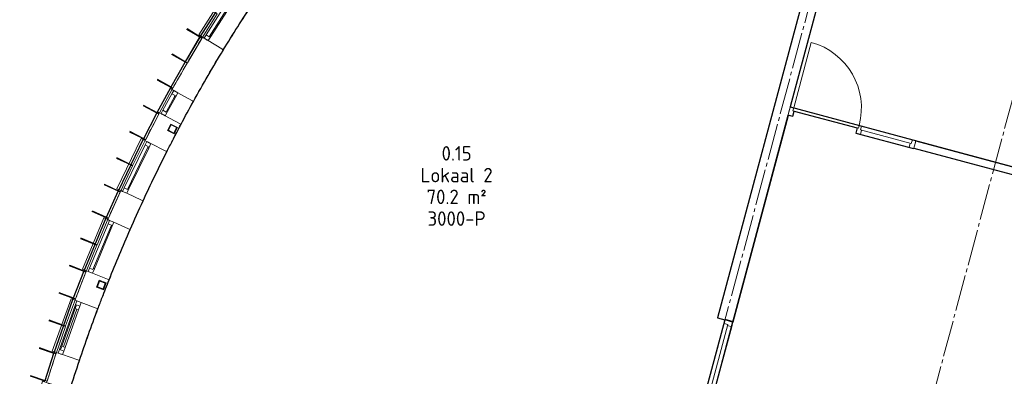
# Model space of a CAD drawing. Header units: millimetres. Extents: x -20518 to 270852, y -121463 to 37725.
# Tile 10 of 33: x 4183 to 17758, y 16885 to 21804. Entities that reach past the tile are written whole.
import ezdxf
from ezdxf.enums import TextEntityAlignment as Align

# ---------------------------------------------------------------- set-up
doc = ezdxf.new("R2010")
doc.units = ezdxf.units.MM
doc.linetypes.add('B0204', pattern=[650, 500, -50, 50, -50])
for name, color, linetype in [('21 Buitenwanden', 3, 'Continuous'), ('21 Buitenwanden Ramen', 7, 'Continuous'), ('22 C Binnenwanden', 2, 'Continuous'), ('22 C Binnenwanden Deuren', 7, 'Continuous'), ('28 Draagconstructies', 5, 'Continuous'), ('A Stramien', 8, 'Continuous'), ('Info Algemeen', 7, 'Continuous'), ('X-BT$1----_Ruimtegegevens', 7, 'Continuous')]:
    doc.layers.add(name, color=color, linetype=linetype)
doc.layers.add('BL$8-BVO-polylijn', color=160, linetype='Continuous', plot=False)
doc.layers.add('BL$8-GO--polylijnen', color=10, linetype='Continuous', plot=False)
for name, color, linetype, lineweight in [('X-BT$23A__RuimteElement', 7, 'Continuous', 0), ('X-BT$23F__RuimteElement', 7, 'Continuous', 0), ('X-BT$23m2_RuimteElement', 7, 'Continuous', 0), ('X-BT$23NR__Ruimtenummer', 1, 'Continuous', 0), ('X-BT$23P__Algemeen', 1, 'Continuous', 0)]:
    doc.layers.add(name, color=color, linetype=linetype, lineweight=lineweight)
doc.styles.add('GENERATED_STYLE_2', font='arial.ttf')
doc.styles.add('Isocpeur', font='isocpeur.ttf')

# ---------------------------------------------------------------- blocks, each defined once
blk = doc.blocks.new('Wall_39_1', base_point=(52827, 18581))
at = {"layer": '21 Buitenwanden', "linetype": 'Continuous', "lineweight": 0, "flags": 128}
for points in [[(52956, 18952), (52827, 18581)], [(52856, 18572), (52984, 18942)], [(52956, 18952), (52984, 18942)], [(52827, 18581), (52856, 18572)]]:
    blk.add_lwpolyline(points, dxfattribs=at)
blk = doc.blocks.new('Wall_40_1', base_point=(52959, 18960))
at = {"layer": '21 Buitenwanden', "linetype": 'Continuous', "lineweight": 0, "flags": 128}
for points in [[(53093, 19329), (52959, 18960)], [(52987, 18950), (53121, 19318)], [(53093, 19329), (53121, 19318)], [(52959, 18960), (52987, 18950)]]:
    blk.add_lwpolyline(points, dxfattribs=at)
blk = doc.blocks.new('Wall_41_1', base_point=(53241, 19711))
at = {"layer": '21 Buitenwanden', "linetype": 'Continuous', "lineweight": 0, "flags": 128}
for points in [[(53389, 20074), (53241, 19711)], [(53269, 19700), (53416, 20063)], [(53389, 20074), (53416, 20063)], [(53241, 19711), (53269, 19700)]]:
    blk.add_lwpolyline(points, dxfattribs=at)
blk = doc.blocks.new('Wall_42_1', base_point=(53392, 20082))
at = {"layer": '21 Buitenwanden', "linetype": 'Continuous', "lineweight": 0, "flags": 128}
for points in [[(53546, 20443), (53392, 20082)], [(53420, 20071), (53574, 20431)], [(53546, 20443), (53574, 20431)], [(53392, 20082), (53420, 20071)]]:
    blk.add_lwpolyline(points, dxfattribs=at)
blk = doc.blocks.new('Wall_43_1', base_point=(53715, 20817))
at = {"layer": '21 Buitenwanden', "linetype": 'Continuous', "lineweight": 0, "flags": 128}
for points in [[(53882, 21171), (53715, 20817)], [(53742, 20804), (53909, 21158)], [(53882, 21171), (53909, 21158)], [(53715, 20817), (53742, 20804)]]:
    blk.add_lwpolyline(points, dxfattribs=at)
blk = doc.blocks.new('Wall_44_1', base_point=(53886, 21179))
at = {"layer": '21 Buitenwanden', "linetype": 'Continuous', "lineweight": 0, "flags": 128}
for points in [[(54060, 21530), (53886, 21179)], [(53913, 21166), (54087, 21517)], [(54060, 21530), (54087, 21517)], [(53886, 21179), (53913, 21166)]]:
    blk.add_lwpolyline(points, dxfattribs=at)
blk = doc.blocks.new('Wall_45_1', base_point=(54249, 21894))
at = {"layer": '21 Buitenwanden', "linetype": 'Continuous', "lineweight": 0, "flags": 128}
for points in [[(54436, 22239), (54249, 21894)], [(54275, 21880), (54462, 22225)], [(54436, 22239), (54462, 22225)], [(54249, 21894), (54275, 21880)]]:
    blk.add_lwpolyline(points, dxfattribs=at)
blk = doc.blocks.new('Wall_46_1', base_point=(54843, 22940))
at = {"layer": '21 Buitenwanden', "linetype": 'Continuous', "lineweight": 0, "flags": 128}
for points in [[(55050, 23273), (54843, 22940)], [(54869, 22924), (55075, 23257)], [(55050, 23273), (55075, 23257)], [(54843, 22940), (54869, 22924)]]:
    blk.add_lwpolyline(points, dxfattribs=at)
blk = doc.blocks.new('D1c 1 zij bi h 16_9')
at = {"layer": '22 C Binnenwanden Deuren', "linetype": 'Continuous', "lineweight": 0}
for p, q in [((-1050, 0), (-1050, 934)), ((-1100, 0), (-1033, 0)), ((-1100, 0), (-1100, -114)), ((-1100, 0), (-1100, -108)), ((-1050, 0), (-116, 0)), ((-1050, -40), (-1050, 0)), ((-66, 0), (-133, 0)), ((-116, 0), (-116, -40)), ((-83, 0), (-83, -54)), ((1033, 0), (-66, 0)), ((1033, 0), (1100, 0)), ((1050, 0), (1050, -54)), ((1100, -114), (1100, 0)), ((1100, 0), (1100, -108)), ((-1100, -114), (-1033, -114)), ((-116, -40), (-1050, -40)), ((-1033, -40), (-1033, -114)), ((-133, -40), (-133, -114)), ((-66, -114), (-133, -114)), ((-83, -54), (1050, -54)), ((-66, -54), (-66, -114)), ((1033, -114), (-66, -114)), ((1033, -54), (1033, -114)), ((1033, -114), (1100, -114))]:
    blk.add_line(p, q, dxfattribs=at)
blk.add_arc((-1050, 0), 934, 0, 90, dxfattribs=at)
blk = doc.blocks.new('Wall_215_1', base_point=(62948, 21867))
at = {"layer": '22 C Binnenwanden', "linetype": 'Continuous', "lineweight": 0}
for p, q in [((61975, 19062), (62077, 19034)), ((62077, 19034), (62182, 19006)), ((61406, 16937), (61508, 16909)), ((61508, 16909), (61612, 16881))]:
    blk.add_line(p, q, dxfattribs=at)
at = {"layer": '22 C Binnenwanden', "linetype": 'Continuous', "lineweight": 0, "flags": 128}
for points in [[(62741, 21922), (61975, 19062)], [(62182, 19006), (62948, 21867)]]:
    blk.add_lwpolyline(points, dxfattribs=at)
at = {"layer": '22 C Binnenwanden Deuren', "linetype": 'Continuous', "lineweight": 0, "zscale": 1000, "rotation": 75.00000033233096}
blk.add_blockref('D1c 1 zij bi h 16_9', (61793, 17972), dxfattribs=at)
blk = doc.blocks.new('R1b boven metaal 16_26')
at = {"layer": '21 Buitenwanden Ramen', "linetype": 'Continuous', "lineweight": 0}
for p, q in [((-383, 25), (-384, 85)), ((-384, 85), (384, 85)), ((-382, 0), (-330, 0)), ((-381, -65), (-382, 0)), ((-382, 0), (-382, -13)), ((-330, 0), (-330, -50)), ((-330, 0), (330, 0)), ((330, -50), (330, 0)), ((330, 0), (382, 0)), ((382, 0), (381, -65)), ((382, 0), (382, -13)), ((384, 85), (383, 25)), ((-382, -13), (-381, -41)), ((-381, -41), (-381, -51)), ((-381, -51), (-381, -65)), ((-313, -65), (-381, -65)), ((-330, -50), (-313, -50)), ((-330, -50), (330, -50)), ((-330, -50), (330, -50)), ((-313, -50), (-313, -65)), ((313, -65), (-313, -65)), ((313, -65), (313, -50)), ((313, -50), (330, -50)), ((381, -65), (313, -65)), ((382, -13), (381, -41)), ((381, -41), (381, -51)), ((381, -51), (381, -65))]:
    blk.add_line(p, q, dxfattribs=at)
blk.add_arc((0, -21797), 21490, 88.9956, 91.0044, dxfattribs=at)
blk.add_arc((0, -21797), 21490, 88.9956, 91.0044, dxfattribs=at)
blk = doc.blocks.new('R1b boven metaal 16_27')
at = {"layer": '21 Buitenwanden Ramen', "linetype": 'Continuous', "lineweight": 0}
for p, q in [((-383, 25), (-384, 85)), ((-384, 85), (384, 85)), ((-382, 0), (-330, 0)), ((-381, -65), (-382, 0)), ((-382, 0), (-382, -13)), ((-330, 0), (-330, -50)), ((-330, 0), (330, 0)), ((330, -50), (330, 0)), ((330, 0), (382, 0)), ((382, 0), (381, -65)), ((382, 0), (382, -13)), ((384, 85), (383, 25)), ((-382, -13), (-381, -41)), ((-381, -41), (-381, -51)), ((-381, -51), (-381, -65)), ((-313, -65), (-381, -65)), ((-330, -50), (-313, -50)), ((-330, -50), (330, -50)), ((-330, -50), (330, -50)), ((-313, -50), (-313, -65)), ((313, -65), (-313, -65)), ((313, -65), (313, -50)), ((313, -50), (330, -50)), ((381, -65), (313, -65)), ((382, -13), (381, -41)), ((381, -41), (381, -51)), ((381, -51), (381, -65))]:
    blk.add_line(p, q, dxfattribs=at)
blk.add_arc((0, -21797), 21490, 88.9956, 91.0044, dxfattribs=at)
blk.add_arc((0, -21797), 21490, 88.9956, 91.0044, dxfattribs=at)
blk = doc.blocks.new('Wall_230_1', base_point=(54161, 21659))
at = {"layer": '21 Buitenwanden', "linetype": 'Continuous', "lineweight": 0}
for p, q in [((54082, 21506), (54105, 21495)), ((54105, 21495), (54116, 21489)), ((54116, 21489), (54141, 21476)), ((54141, 21476), (54150, 21472)), ((54150, 21472), (54163, 21465)), ((54163, 21465), (54360, 21366)), ((54360, 21366), (54371, 21360)), ((54371, 21360), (54382, 21354)), ((53749, 20817), (53772, 20807)), ((53772, 20807), (53783, 20801)), ((53783, 20801), (53809, 20790)), ((53809, 20790), (53818, 20785)), ((53818, 20785), (53831, 20780)), ((53831, 20780), (54031, 20687)), ((54031, 20687), (54043, 20681)), ((54043, 20681), (54054, 20676)), ((53569, 20417), (53591, 20407)), ((53591, 20407), (53603, 20401)), ((53603, 20401), (53629, 20390)), ((53629, 20390), (53638, 20386)), ((53638, 20386), (53651, 20381)), ((53651, 20381), (53853, 20292)), ((53853, 20292), (53865, 20287)), ((53865, 20287), (53876, 20282)), ((53274, 19711), (53297, 19701)), ((53297, 19701), (53309, 19697)), ((53309, 19697), (53335, 19686)), ((53335, 19686), (53344, 19683)), ((53344, 19683), (53357, 19677)), ((53357, 19677), (53563, 19596)), ((53563, 19596), (53574, 19591)), ((53574, 19591), (53586, 19587))]:
    blk.add_line(p, q, dxfattribs=at)
for radius, start, end in [(21826, 152.7193, 153.1711), (21490, 152.7183, 153.1711), (21826, 155.1799, 156.3332), (21490, 155.1799, 156.3332), (21826, 158.342, 159.0402), (21490, 158.342, 159.0412)]:
    blk.add_arc((73558, 11656), radius, start, end, dxfattribs=at)
at = {"layer": '21 Buitenwanden Ramen', "linetype": 'Continuous', "lineweight": 0, "zscale": 1000}
for name, p, rotation in [('R1b boven metaal 16_26', (53938, 21151), 64.17548931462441), ('R1b boven metaal 16_27', (53444, 20054), 67.3376241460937)]:
    blk.add_blockref(name, p, dxfattribs=dict(at, rotation=rotation))
blk = doc.blocks.new('R1b boven metaal 16_28')
at = {"layer": '21 Buitenwanden Ramen', "linetype": 'Continuous', "lineweight": 0}
for p, q in [((-383, 25), (-384, 85)), ((-384, 85), (384, 85)), ((-382, 0), (-330, 0)), ((-381, -65), (-382, 0)), ((-382, 0), (-382, -13)), ((-330, 0), (-330, -50)), ((-330, 0), (330, 0)), ((330, -50), (330, 0)), ((330, 0), (382, 0)), ((382, 0), (381, -65)), ((382, 0), (382, -13)), ((384, 85), (383, 25)), ((-382, -13), (-381, -41)), ((-381, -41), (-381, -51)), ((-381, -51), (-381, -65)), ((-313, -65), (-381, -65)), ((-330, -50), (-313, -50)), ((-330, -50), (330, -50)), ((-330, -50), (330, -50)), ((-313, -50), (-313, -65)), ((313, -65), (-313, -65)), ((313, -65), (313, -50)), ((313, -50), (330, -50)), ((381, -65), (313, -65)), ((382, -13), (381, -41)), ((381, -41), (381, -51)), ((381, -51), (381, -65))]:
    blk.add_line(p, q, dxfattribs=at)
blk.add_arc((0, -19877), 19569, 88.8983, 91.1017, dxfattribs=at)
blk.add_arc((0, -19877), 19569, 88.8983, 91.1017, dxfattribs=at)
blk = doc.blocks.new('R1b boven metaal 16_29')
at = {"layer": '21 Buitenwanden Ramen', "linetype": 'Continuous', "lineweight": 0}
for p, q in [((-182, 25), (-182, 55)), ((-182, 55), (182, 55)), ((-182, 0), (-130, 0)), ((-181, -65), (-182, 0)), ((-182, 0), (-181, -13)), ((-130, 0), (-130, -50)), ((-130, 0), (130, 0)), ((130, -50), (130, 0)), ((130, 0), (182, 0)), ((182, 0), (181, -65)), ((182, 0), (181, -13)), ((182, 55), (182, 25)), ((-181, -13), (-181, -41)), ((-181, -41), (-181, -51)), ((-181, -51), (-181, -65)), ((-113, -65), (-181, -65)), ((-130, -50), (-113, -50)), ((-130, -50), (130, -50)), ((-130, -50), (130, -50)), ((-113, -50), (-113, -65)), ((113, -65), (-113, -65)), ((113, -65), (113, -50)), ((113, -50), (130, -50)), ((181, -65), (113, -65)), ((181, -13), (181, -41)), ((181, -41), (181, -51)), ((181, -51), (181, -65))]:
    blk.add_line(p, q, dxfattribs=at)
blk.add_arc((0, -19880), 19569, 89.4766, 90.5234, dxfattribs=at)
blk.add_arc((0, -19880), 19569, 89.4766, 90.5234, dxfattribs=at)
blk = doc.blocks.new('Wall_231_1', base_point=(55391, 23738))
at = {"layer": '21 Buitenwanden', "linetype": 'Continuous', "lineweight": 0}
for p, q in [((55285, 23579), (55306, 23565)), ((55306, 23565), (55317, 23558)), ((55317, 23558), (55340, 23543)), ((55340, 23543), (55348, 23537)), ((55348, 23537), (55360, 23530)), ((55360, 23530), (55544, 23407)), ((55544, 23407), (55555, 23400)), ((55555, 23400), (55565, 23394)), ((54874, 22933), (54895, 22920)), ((54895, 22920), (54907, 22914)), ((54907, 22914), (54931, 22899)), ((54931, 22899), (54939, 22894)), ((54939, 22894), (54951, 22887)), ((54951, 22887), (55140, 22772)), ((55140, 22772), (55150, 22765)), ((55150, 22765), (55161, 22759)), ((54454, 22211), (54476, 22198)), ((54476, 22198), (54487, 22192)), ((54487, 22192), (54512, 22179)), ((54512, 22179), (54521, 22174)), ((54521, 22174), (54533, 22167)), ((54533, 22167), (54726, 22060)), ((54726, 22060), (54737, 22054)), ((54737, 22054), (54748, 22048)), ((54281, 21891), (54303, 21879)), ((54303, 21879), (54315, 21873)), ((54315, 21873), (54339, 21860)), ((54339, 21860), (54348, 21855)), ((54348, 21855), (54361, 21849)), ((54361, 21849), (54556, 21745)), ((54556, 21745), (54567, 21739)), ((54567, 21739), (54578, 21733))]:
    blk.add_line(p, q, dxfattribs=at)
for radius, start, end in [(19905, 145.8923, 146.4418), (19569, 145.8908, 146.4418), (19905, 148.6452, 151.0518), (19569, 148.6452, 151.0518), (19905, 152.0985, 152.8495), (19569, 152.0985, 152.8506)]:
    blk.add_arc((71873, 12576), radius, start, end, dxfattribs=at)
at = {"layer": '21 Buitenwanden Ramen', "linetype": 'Continuous', "lineweight": 0, "zscale": 1000}
for name, p, rotation in [('R1b boven metaal 16_28', (55101, 23243), 57.54352388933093), ('R1b boven metaal 16_29', (54390, 22039), 61.57513064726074)]:
    blk.add_blockref(name, p, dxfattribs=dict(at, rotation=rotation))
blk = doc.blocks.new('Wall_258_1', base_point=(65677, 21136))
at = {"layer": '22 C Binnenwanden', "linetype": 'Continuous', "lineweight": 0, "flags": 128}
for points in [[(69432, 20236), (65703, 21233)], [(65677, 21136), (69310, 20165)]]:
    blk.add_lwpolyline(points, dxfattribs=at)
blk = doc.blocks.new('Wall_384_1', base_point=(52703, 18200))
at = {"layer": '21 Buitenwanden', "linetype": 'Continuous', "lineweight": 0, "flags": 128}
for points in [[(52825, 18573), (52703, 18200)], [(52732, 18191), (52853, 18564)], [(52853, 18564), (52825, 18573)], [(52703, 18200), (52732, 18191)]]:
    blk.add_lwpolyline(points, dxfattribs=at)
blk = doc.blocks.new('Wall_385_1', base_point=(53096, 19337))
at = {"layer": '21 Buitenwanden', "linetype": 'Continuous', "lineweight": 0, "flags": 128}
for points in [[(53238, 19703), (53096, 19337)], [(53124, 19326), (53266, 19692)], [(53266, 19692), (53238, 19703)], [(53096, 19337), (53124, 19326)]]:
    blk.add_lwpolyline(points, dxfattribs=at)
blk = doc.blocks.new('Wall_386_1', base_point=(53550, 20451))
at = {"layer": '21 Buitenwanden', "linetype": 'Continuous', "lineweight": 0, "flags": 128}
for points in [[(53711, 20808), (53550, 20451)], [(53577, 20439), (53738, 20796)], [(53738, 20796), (53711, 20808)], [(53550, 20451), (53577, 20439)]]:
    blk.add_lwpolyline(points, dxfattribs=at)
blk = doc.blocks.new('Wall_387_1', base_point=(54064, 21539))
at = {"layer": '21 Buitenwanden', "linetype": 'Continuous', "lineweight": 0, "flags": 128}
for points in [[(54245, 21886), (54064, 21539)], [(54091, 21525), (54271, 21873)], [(54271, 21873), (54245, 21886)], [(54064, 21539), (54091, 21525)]]:
    blk.add_lwpolyline(points, dxfattribs=at)
blk = doc.blocks.new('Wall_388_1', base_point=(54440, 22247))
at = {"layer": '21 Buitenwanden', "linetype": 'Continuous', "lineweight": 0, "flags": 128}
for points in [[(54634, 22588), (54440, 22247)], [(54466, 22232), (54660, 22573)], [(54660, 22573), (54634, 22588)], [(54440, 22247), (54466, 22232)]]:
    blk.add_lwpolyline(points, dxfattribs=at)
blk = doc.blocks.new('Wall_389_1', base_point=(54638, 22595))
at = {"layer": '21 Buitenwanden', "linetype": 'Continuous', "lineweight": 0, "flags": 128}
for points in [[(54839, 22932), (54638, 22595)], [(54664, 22580), (54864, 22917)], [(54864, 22917), (54839, 22932)], [(54638, 22595), (54664, 22580)]]:
    blk.add_lwpolyline(points, dxfattribs=at)
blk = doc.blocks.new('D1d blicht 1 zij bi h 16_4')
at = {"layer": '22 C Binnenwanden Deuren', "linetype": 'Continuous', "lineweight": 0}
for p, q in [((178, 0), (178, 934)), ((-806, 0), (-739, 0)), ((-806, 0), (-806, -114)), ((178, 0), (-756, 0)), ((-756, 0), (-756, -40)), ((228, 0), (161, 0)), ((178, -40), (178, 0)), ((211, 0), (211, -54)), ((739, 0), (228, 0)), ((739, 0), (806, 0)), ((756, 0), (756, -54)), ((806, -114), (806, 0)), ((-806, -7), (-806, -114)), ((-806, -114), (-739, -114)), ((-756, -40), (178, -40)), ((-739, -40), (-739, -114)), ((161, -40), (161, -114)), ((228, -114), (161, -114)), ((211, -54), (756, -54)), ((228, -54), (228, -114)), ((739, -114), (228, -114)), ((739, -54), (739, -114)), ((739, -114), (806, -114)), ((806, -7), (806, -114))]:
    blk.add_line(p, q, dxfattribs=at)
blk.add_arc((178, 0), 934, 90, 180, dxfattribs=at)
blk = doc.blocks.new('Wall_575_1', base_point=(65196, 30256))
at = {"layer": '22 C Binnenwanden', "linetype": 'Continuous', "lineweight": 0}
for p, q in [((64872, 29874), (64976, 29846)), ((64976, 29846), (65079, 29818)), ((64976, 29846), (65079, 29818)), ((64455, 28317), (64559, 28290)), ((64559, 28290), (64662, 28262))]:
    blk.add_line(p, q, dxfattribs=at)
at = {"layer": '22 C Binnenwanden', "linetype": 'Continuous', "lineweight": 0, "flags": 128}
for points in [[(64876, 29888), (64872, 29874)], [(65104, 29911), (64876, 29888)], [(65079, 29818), (65104, 29911)], [(64455, 28317), (62741, 21922)], [(62948, 21867), (64662, 28262)]]:
    blk.add_lwpolyline(points, dxfattribs=at)
at = {"layer": '22 C Binnenwanden', "linetype": 'Continuous', "lineweight": 0}
blk.add_point((64872, 29874), dxfattribs=at)
at = {"layer": '22 C Binnenwanden Deuren', "linetype": 'Continuous', "lineweight": 0, "zscale": 1000, "rotation": 74.9993433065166}
blk.add_blockref('D1d blicht 1 zij bi h 16_4', (64657, 29097), dxfattribs=at)
blk = doc.blocks.new('R1b boven metaal 16_56')
at = {"layer": '21 Buitenwanden Ramen', "linetype": 'Continuous', "lineweight": 0}
for p, q in [((-383, 25), (-384, 85)), ((-384, 85), (384, 85)), ((-313, 0), (-382, 0)), ((-382, 0), (-381, -65)), ((-382, 0), (-382, -13)), ((-313, -15), (-313, 0)), ((313, 0), (-313, 0)), ((382, 0), (313, 0)), ((313, 0), (313, -15)), ((381, -65), (382, 0)), ((382, 0), (382, -13)), ((384, 85), (383, 25)), ((-382, -13), (-381, -41)), ((-381, -41), (-381, -51)), ((-381, -51), (-381, -65)), ((-381, -65), (-330, -65)), ((-330, -65), (-330, -15)), ((-330, -15), (-313, -15)), ((-275, -15), (-330, -15)), ((-330, -15), (-330, -65)), ((-330, -65), (-275, -65)), ((-275, -15), (275, -15)), ((-275, -65), (-275, -15)), ((-275, -40), (275, -40)), ((-275, -65), (275, -65)), ((-275, -65), (275, -65)), ((330, -15), (275, -15)), ((275, -15), (275, -65)), ((275, -65), (330, -65)), ((313, -15), (330, -15)), ((330, -15), (330, -65)), ((330, -65), (330, -15)), ((330, -65), (381, -65)), ((382, -13), (381, -41)), ((381, -41), (381, -51)), ((381, -51), (381, -65))]:
    blk.add_line(p, q, dxfattribs=at)
blk.add_arc((0, -21828), 21520, 88.997, 91.003, dxfattribs=at)
blk.add_arc((0, -21828), 21520, 88.997, 91.003, dxfattribs=at)
blk = doc.blocks.new('R1b boven metaal 16_57')
at = {"layer": '21 Buitenwanden Ramen', "linetype": 'Continuous', "lineweight": 0}
for p, q in [((-383, 25), (-384, 85)), ((-384, 85), (384, 85)), ((-382, 0), (-330, 0)), ((-381, -65), (-382, 0)), ((-382, 0), (-382, -13)), ((-330, 0), (-330, -50)), ((-330, 0), (330, 0)), ((330, -50), (330, 0)), ((330, 0), (382, 0)), ((382, 0), (381, -65)), ((382, 0), (382, -13)), ((384, 85), (383, 25)), ((-382, -13), (-381, -41)), ((-381, -41), (-381, -51)), ((-381, -51), (-381, -65)), ((-313, -65), (-381, -65)), ((-330, -50), (-313, -50)), ((-330, -50), (330, -50)), ((-330, -50), (330, -50)), ((-313, -50), (-313, -65)), ((313, -65), (-313, -65)), ((313, -65), (313, -50)), ((313, -50), (330, -50)), ((381, -65), (313, -65)), ((382, -13), (381, -41)), ((381, -41), (381, -51)), ((381, -51), (381, -65))]:
    blk.add_line(p, q, dxfattribs=at)
blk.add_arc((0, -21828), 21520, 88.997, 91.003, dxfattribs=at)
blk.add_arc((0, -21828), 21520, 88.997, 91.003, dxfattribs=at)
blk = doc.blocks.new('Wall_576_1', base_point=(53177, 19463))
at = {"layer": '21 Buitenwanden', "linetype": 'Continuous', "lineweight": 0}
for p, q in [((53117, 19305), (53140, 19296)), ((53140, 19296), (53152, 19291)), ((53152, 19291), (53179, 19281)), ((53179, 19281), (53188, 19278)), ((53188, 19278), (53201, 19273)), ((53201, 19273), (53408, 19195)), ((53408, 19195), (53420, 19191)), ((53420, 19191), (53431, 19186)), ((52860, 18584), (52883, 18576)), ((52883, 18576), (52896, 18572)), ((52896, 18572), (52922, 18563)), ((52922, 18563), (52932, 18560)), ((52932, 18560), (52945, 18555)), ((52945, 18555), (53154, 18485)), ((53154, 18485), (53166, 18481)), ((53166, 18481), (53178, 18477)), ((52724, 18169), (52748, 18161)), ((52748, 18161), (52761, 18158)), ((52761, 18158), (52787, 18149)), ((52787, 18149), (52797, 18146)), ((52797, 18146), (52810, 18142)), ((52810, 18142), (53021, 18076)), ((53021, 18076), (53033, 18072)), ((53033, 18072), (53045, 18068)), ((52507, 17435), (52531, 17429)), ((52531, 17429), (52544, 17425)), ((52544, 17425), (52571, 17418)), ((52571, 17418), (52580, 17415)), ((52580, 17415), (52594, 17411)), ((52594, 17411), (52807, 17352)), ((52807, 17352), (52819, 17349)), ((52819, 17349), (52831, 17346))]:
    blk.add_line(p, q, dxfattribs=at)
for radius, start, end in [(21856, 158.9146, 159.3586), (21520, 158.9136, 159.3586), (21856, 161.3645, 162.5088), (21520, 161.3645, 162.5088), (21856, 164.5147, 166.1053), (21520, 164.5147, 166.1088)]:
    blk.add_arc((73570, 11600), radius, start, end, dxfattribs=at)
at = {"layer": '21 Buitenwanden Ramen', "linetype": 'Continuous', "lineweight": 0, "zscale": 1000}
for name, p, rotation in [('R1b boven metaal 16_56', (53012, 18936), 70.3615320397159), ('R1b boven metaal 16_57', (52640, 17795), 73.51176225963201)]:
    blk.add_blockref(name, p, dxfattribs=dict(at, rotation=rotation))
blk = doc.blocks.new('Standard grid marker')
at = {"layer": 'A Stramien', "linetype": 'B0204', "lineweight": 0}
blk.add_line((1000, 0), (35724, 0), dxfattribs=at)
at = {"layer": 'A Stramien', "lineweight": 0, "style": 'GENERATED_STYLE_2'}
blk.add_attdef('AC_MarkerText_1', text='', height=175, rotation=105, dxfattribs=at).set_placement((37120, -44), align=Align.BOTTOM_LEFT)
blk = doc.blocks.new('Standard grid marker_7')
at = {"layer": 'A Stramien', "linetype": 'B0204', "lineweight": 0}
blk.add_line((1000, 0), (35680, 0), dxfattribs=at)
at = {"layer": 'A Stramien', "lineweight": 0, "style": 'GENERATED_STYLE_2'}
blk.add_attdef('AC_MarkerText_1', text='', height=175, rotation=105, dxfattribs=at).set_placement((37075, -44), align=Align.BOTTOM_LEFT)
blk = doc.blocks.new('Buis vk koudgev kolom 16')
at = {"layer": 'Info Algemeen', "linetype": 'Continuous', "lineweight": 0}
for p, q in [((50, 50), (-50, 50)), ((-50, 50), (-50, -50)), ((-42, -42), (-42, 42)), ((-42, 42), (42, 42)), ((42, 42), (42, -42)), ((50, -50), (50, 50)), ((-50, -50), (50, -50)), ((42, -42), (-42, -42))]:
    blk.add_line(p, q, dxfattribs=at)
blk = doc.blocks.new('2D Multiplex 16+')
at = {"layer": '28 Draagconstructies', "linetype": 'Continuous', "lineweight": 0}
for p, q in [((115, 8), (0, 8)), ((0, 8), (0, 0)), ((0, 0), (115, 0)), ((115, 0), (115, 8))]:
    blk.add_line(p, q, dxfattribs=at)
blk = doc.blocks.new('verdeling tegel')
at = {"layer": '28 Draagconstructies', "linetype": 'Continuous', "lineweight": 0}
for p, q in [((0, 0), (0, 214)), ((9, 0), (9, 214)), ((401, 0), (401, 214))]:
    blk.add_line(p, q, dxfattribs=at)
blk = doc.blocks.new('2D Multiplex 16+_3')
at = {"layer": '28 Draagconstructies', "linetype": 'Continuous', "lineweight": 0}
for p, q in [((2944, 8), (0, 8)), ((0, 8), (0, 0)), ((0, 0), (2944, 0)), ((2944, 0), (2944, 8))]:
    blk.add_line(p, q, dxfattribs=at)
blk = doc.blocks.new('D1c 1 zij bi h 16_4')
at = {"layer": '22 C Binnenwanden Deuren', "linetype": 'Continuous', "lineweight": 0}
for p, q in [((-847, 0), (-847, 934)), ((-897, 0), (-830, 0)), ((-897, 0), (-897, -114)), ((-847, 0), (87, 0)), ((-847, -40), (-847, 0)), ((137, 0), (70, 0)), ((87, 0), (87, -40)), ((120, 0), (120, -54)), ((830, 0), (137, 0)), ((830, 0), (897, 0)), ((847, 0), (847, -54)), ((897, -114), (897, 0)), ((-897, -7), (-897, -107)), ((-897, -114), (-830, -114)), ((87, -40), (-847, -40)), ((-830, -40), (-830, -114)), ((70, -40), (70, -114)), ((137, -114), (70, -114)), ((120, -54), (847, -54)), ((137, -54), (137, -114)), ((830, -114), (137, -114)), ((830, -54), (830, -114)), ((830, -114), (897, -114)), ((897, -7), (897, -107)), ((897, -7), (897, -107))]:
    blk.add_line(p, q, dxfattribs=at)
blk.add_arc((-847, 0), 934, 0, 90, dxfattribs=at)
blk = doc.blocks.new('Ruimtefunctie')
at = {"layer": 'X-BT$23A__RuimteElement', "style": 'Isocpeur', "width": 0.94}
blk.add_attdef('RUIMTEFUNCTIE-A', text='', height=200, dxfattribs=at).set_placement((0, -600), align=Align.MIDDLE_CENTER)
at = {"layer": 'X-BT$23F__RuimteElement', "style": 'Isocpeur', "width": 0.94}
blk.add_attdef('RUIMTEFUNCTIE', text='', height=200, dxfattribs=at).set_placement((0, 300), align=Align.MIDDLE_CENTER)
at = {"layer": 'X-BT$23m2_RuimteElement', "style": 'Isocpeur', "width": 0.94}
blk.add_attdef('RUIMTEFUNCTIE-B', text='', height=200, dxfattribs=at).set_placement((0, 0), align=Align.MIDDLE_CENTER)
at = {"layer": 'X-BT$23NR__Ruimtenummer', "style": 'Isocpeur', "width": 0.94}
blk.add_attdef('RUIMTENUMMER', text='', height=200, dxfattribs=at).set_placement((0, 600), align=Align.MIDDLE_CENTER)
at = {"layer": 'X-BT$23P__Algemeen', "style": 'Isocpeur', "width": 0.94}
blk.add_attdef('PEILMAAT', text='', height=200, dxfattribs=at).set_placement((0, -300), align=Align.MIDDLE_CENTER)

msp = doc.modelspace()

# ---------------------------------------------------------------- linework, layer by layer
at = {"layer": '22 C Binnenwanden', "linetype": 'Continuous', "lineweight": 0}
for p, q in [((14804, 20593), (14778, 20497)), ((16536, 20129), (16510, 20032)), ((16536, 20129), (16510, 20032))]:
    msp.add_line(p, q, dxfattribs=at)
at = {"layer": '22 C Binnenwanden', "linetype": 'Continuous', "lineweight": 0, "flags": 128}
for points in [[(17532, 19862), (16536, 20129)], [(16510, 20032), (17506, 19765)]]:
    msp.add_lwpolyline(points, dxfattribs=at)
at = {"layer": '22 C Binnenwanden', "linetype": 'Continuous', "lineweight": 0}
msp.add_point((16536, 20129), dxfattribs=at)
at = {"layer": 'BL$8-BVO-polylijn'}
msp.add_lwpolyline([(4532, 16829), (4654, 17202), (4657, 17210), (4922, 17957), (4926, 17966), (5067, 18331), (5070, 18340), (5376, 19072), (5379, 19080), (5540, 19437), (5544, 19445), (5889, 20159), (5893, 20167), (6074, 20515), (6078, 20523), (6265, 20868), (6270, 20876), (6463, 21216), (6468, 21224), (6668, 21561), (6673, 21569), (7097, 22238)], dxfattribs=at)
at = {"layer": 'BL$8-GO--polylijnen'}
msp.add_lwpolyline([(21160, 18892), (23214, 26557, 0.005042), (23067, 26676, 0.009419), (22786, 26890, 0.021375), (22121, 27334, 0.019833), (21472, 27695, 0.002625), (21384, 27738, 0.009773), (21099, 27872, 0.022966), (20411, 28143, 0.024676), (19647, 28361, 0.010242), (19303, 28434, 0.01286), (18894, 28500, 0.022966), (18158, 28565, 0.008394), (17728, 28574, 0.009848), (17376, 28568, 0.012412), (16933, 28540), (16908, 28447), (16805, 28475), (16388, 26918), (16491, 26891), (14806, 20600)], format="xyb", close=True, dxfattribs=at)
msp.add_lwpolyline([(4874, 16697, -0.004993), (5007, 17105, -0.008753), (5260, 17815, -0.001941), (5320, 17971, -0.003051), (5415, 18215, -0.008765), (5706, 18911, -0.005033), (5883, 19305, -0.008765), (6211, 19983, -0.001976), (6289, 20134, -0.003282), (6407, 20362, -0.004567), (6578, 20677, -0.010501), (6990, 21387, -0.009615), (7394, 22022, -0.002404), (7499, 22179, -0.003381), (7638, 22383, -0.010292), (8079, 22992, -0.005918), (8344, 23334, -0.004889), (8568, 23611, -0.007372), (8918, 24022), (15060, 22376), (13804, 17690), (13907, 17663), (13337, 15538)], format="xyb", dxfattribs=at)
msp.add_lwpolyline([(13698, 16443), (14017, 17635), (14019, 17635), (14784, 20488), (14841, 20473), (14860, 20544), (15729, 20311), (15710, 20239), (16508, 20025), (16510, 20032), (21139, 18796), (20877, 17811), (26565, 16285)], dxfattribs=at)

# ---------------------------------------------------------------- block references
at = {"layer": '21 Buitenwanden', "lineweight": 0}
for name, p in [('Wall_231_1', (7220, 22367)), ('Wall_46_1', (6673, 21569)), ('Wall_389_1', (6468, 21224)), ('Wall_388_1', (6270, 20876)), ('Wall_45_1', (6078, 20523)), ('Wall_387_1', (5893, 20167)), ('Wall_230_1', (5990, 20288)), ('Wall_44_1', (5715, 19808)), ('Wall_43_1', (5544, 19445)), ('Wall_386_1', (5379, 19080)), ('Wall_42_1', (5221, 18711)), ('Wall_41_1', (5070, 18340)), ('Wall_385_1', (4926, 17966)), ('Wall_576_1', (5006, 18092)), ('Wall_40_1', (4788, 17589)), ('Wall_39_1', (4657, 17210)), ('Wall_384_1', (4532, 16829))]:
    msp.add_blockref(name, p, dxfattribs=at)
at = {"layer": '22 C Binnenwanden', "lineweight": 0}
for name, p in [('Wall_575_1', (17025, 28884)), ('Wall_215_1', (14777, 20495)), ('Wall_258_1', (17506, 19765))]:
    msp.add_blockref(name, p, dxfattribs=at)
at = {"layer": '22 C Binnenwanden Deuren', "linetype": 'Continuous', "lineweight": 0, "zscale": 1000, "rotation": 344.9852098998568}
msp.add_blockref('D1c 1 zij bi h 16_4', (15672, 20368), dxfattribs=at)
at = {"layer": '28 Draagconstructies', "linetype": 'Continuous', "lineweight": 0, "zscale": 1000}
for name, p, rotation in [('verdeling tegel', (6668, 21561), 58.18075051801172), ('verdeling tegel', (6463, 21216), 59.30375779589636), ('verdeling tegel', (6265, 20868), 60.4135487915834), ('verdeling tegel', (6074, 20515), 61.50930603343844), ('verdeling tegel', (5889, 20159), 62.58834843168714), ('2D Multiplex 16+_3', (14775, 20488), 255.000000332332), ('verdeling tegel', (5711, 19800), 63.66911682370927), ('verdeling tegel', (5540, 19437), 64.73269350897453), ('verdeling tegel', (5376, 19072), 65.77614166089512), ('verdeling tegel', (5218, 18703), 66.82777852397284), ('verdeling tegel', (5067, 18331), 67.86331895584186), ('verdeling tegel', (4922, 17957), 68.90185641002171), ('verdeling tegel', (4785, 17581), 69.9231908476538), ('verdeling tegel', (4654, 17202), 70.94726035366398), ('2D Multiplex 16+', (14021, 17642), 165.0000003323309), ('verdeling tegel', (4530, 16820), 71.96675587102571)]:
    msp.add_blockref(name, p, dxfattribs=dict(at, rotation=rotation))
at = {"layer": 'A Stramien', "linetype": 'Continuous', "lineweight": 0, "zscale": 1000, "rotation": 255.0000003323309}
for name, p in [('Standard grid marker', (17581, 31372)), ('Standard grid marker_7', (20506, 30542))]:
    msp.add_blockref(name, p, dxfattribs=at)
at = {"layer": 'Info Algemeen', "linetype": 'Continuous', "lineweight": 0, "zscale": 1000}
for p, rotation in [((6289, 20297), 242.4423605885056), ((5308, 18144), 248.5096849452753)]:
    msp.add_blockref('Buis vk koudgev kolom 16', p, dxfattribs=dict(at, rotation=rotation))
at = {"layer": 'X-BT$1----_Ruimtegegevens'}
ref = msp.add_blockref('Ruimtefunctie', (10207, 19360), dxfattribs=at)
ref.add_attrib('RUIMTENUMMER', '0.15', dxfattribs={"layer": 'X-BT$23NR__Ruimtenummer', "height": 200, "style": 'Isocpeur', "width": 0.94}).set_placement((10207, 19960), align=Align.MIDDLE_CENTER)
ref.add_attrib('RUIMTEFUNCTIE', 'Lokaal 2', dxfattribs={"layer": 'X-BT$23F__RuimteElement', "height": 200, "style": 'Isocpeur', "width": 0.94}).set_placement((10207, 19660), align=Align.MIDDLE_CENTER)
ref.add_attrib('RUIMTEFUNCTIE-B', '70.2 m²', dxfattribs={"layer": 'X-BT$23m2_RuimteElement', "height": 200, "style": 'Isocpeur', "width": 0.94}).set_placement((10207, 19360), align=Align.MIDDLE_CENTER)
ref.add_attrib('PEILMAAT', '3000-P', dxfattribs={"layer": 'X-BT$23P__Algemeen', "height": 200, "style": 'Isocpeur', "width": 0.94}).set_placement((10207, 19060), align=Align.MIDDLE_CENTER)

doc.saveas('drawing.dxf')
